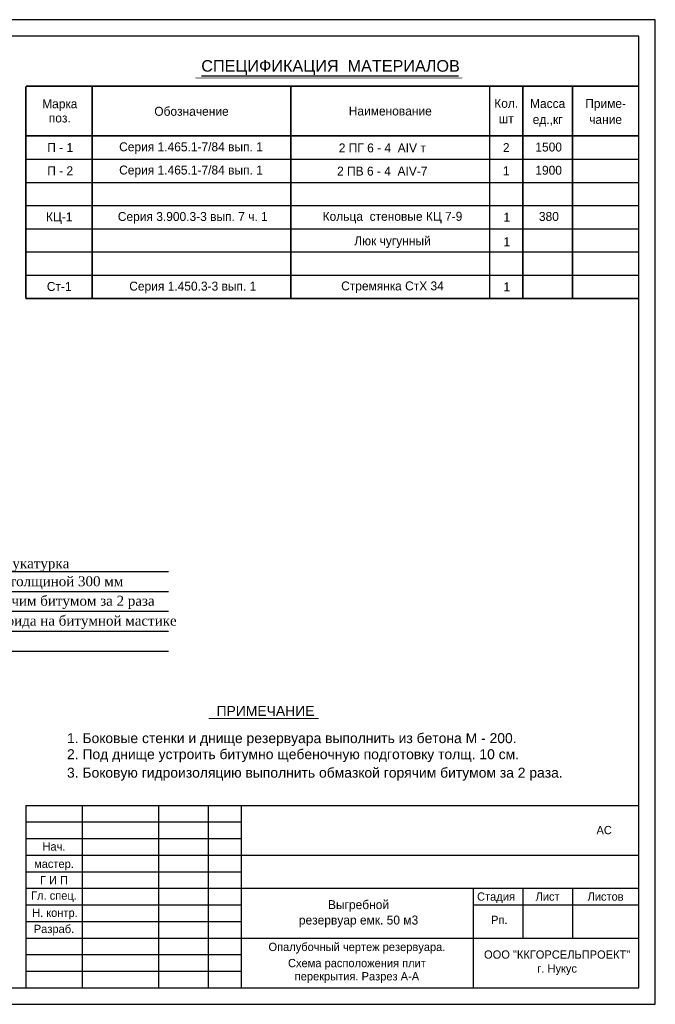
# Model space of a CAD drawing. Header units: millimetres. Extents: x -5733 to 3442, y -1003 to 2277.
# Tile 13 of 20: x 3250 to 3442, y -81 to 216. Entities that reach past the tile are written whole.
import ezdxf
from ezdxf.enums import TextEntityAlignment as Align

# ---------------------------------------------------------------- set-up
doc = ezdxf.new("R2010")
doc.units = ezdxf.units.MM
doc.styles.add('Arial_3', font='arial.ttf', dxfattribs={"height": 3})
doc.styles.add('style3', font='times.ttf', dxfattribs={"height": 2.5})
doc.styles.add('А2.5', font='GOTHIC.TTF', dxfattribs={"height": 2.5})
doc.styles.add('А2.7', font='arial.ttf', dxfattribs={"height": 2.7})
doc.styles.add('А3', font='GOTHIC.TTF', dxfattribs={"height": 3})

msp = doc.modelspace()

# ---------------------------------------------------------------- linework, layer by layer
for p, q in [((3304.928, 198.925), (3382.49, 198.925)), ((3251.883, 173.783), (3436.883, 173.783)), ((3251.883, 173.783), (3436.883, 173.783)), ((3251.883, 173.783), (3436.883, 173.783)), ((3251.883, 166.783), (3436.883, 166.783)), ((3251.883, 159.783), (3436.883, 159.783)), ((3251.883, 152.783), (3436.883, 152.783)), ((3251.883, 145.783), (3436.883, 145.783)), ((3251.883, 138.783), (3436.883, 138.783)), ((3251.883, 131.783), (3436.883, 131.783)), ((3162.241, 49.411), (3294.912, 49.411)), ((3219.27, 43.411), (3294.912, 43.411)), ((3219.27, 37.411), (3294.912, 37.411)), ((3219.27, 31.411), (3294.912, 31.411)), ((3219.27, 25.411), (3294.912, 25.411)), ((3251.883, -26.156), (3316.883, -26.156)), ((3251.883, -31.156), (3316.883, -31.156)), ((3251.883, -36.156), (3316.883, -36.156)), ((3251.883, -41.156), (3316.883, -41.156)), ((3251.883, -46.156), (3316.883, -46.156)), ((3251.883, -51.156), (3316.883, -51.156)), ((3251.883, -56.156), (3316.883, -56.156)), ((3251.883, -61.156), (3316.883, -61.156)), ((3251.883, -66.156), (3316.883, -66.156)), ((3251.883, -71.156), (3316.883, -71.156))]:
    msp.add_line(p, q)
at = {"lineweight": 30}
for p, q in [((3251.883, -21.156), (3436.883, -21.156)), ((3251.883, -21.156), (3251.883, -76.156)), ((3268.883, -21.156), (3268.883, -76.156)), ((3291.883, -21.156), (3291.883, -76.156)), ((3306.883, -21.156), (3306.883, -76.156)), ((3316.883, -21.156), (3316.883, -76.156)), ((3316.883, -36.156), (3436.883, -36.156)), ((3316.883, -46.156), (3436.883, -46.156)), ((3386.883, -46.156), (3386.883, -76.156)), ((3401.883, -46.156), (3401.883, -61.156)), ((3416.883, -46.156), (3416.883, -61.156)), ((3386.883, -51.156), (3436.883, -51.156)), ((3316.883, -61.156), (3436.883, -61.156))]:
    msp.add_line(p, q, dxfattribs=at)
msp.add_lwpolyline([(3021.887, -81.156), (3441.883, -81.156), (3441.883, 215.848), (3021.887, 215.848)], close=True)
msp.add_lwpolyline([(3041.887, -76.156), (3436.883, -76.156), (3436.883, 210.848), (3041.887, 210.848)], close=True, dxfattribs=at)
for points, const_width in [([(3251.883, 195.783), (3251.883, 131.783)], 0.5), ([(3436.883, 195.783), (3251.883, 195.783)], 0.5), ([(3271.883, 195.783), (3271.883, 131.783)], 0.5), ([(3303.064, 198.288), (3383.68, 198.288)], 0.2), ([(3331.883, 195.783), (3331.883, 131.783)], 0.5), ([(3391.883, 195.783), (3391.883, 180.783)], 0.5), ([(3401.883, 195.783), (3401.883, 180.783)], 0.5), ([(3416.883, 195.783), (3416.883, 131.783)], 0.5), ([(3436.883, 180.783), (3251.883, 180.783)], 0.5), ([(3391.883, 180.783), (3391.883, 131.783)], 0.5), ([(3401.883, 180.783), (3401.883, 131.783)], 0.5), ([(3436.883, 131.783), (3251.883, 131.783)], 0.5), ([(3307.059, 5.052), (3340.254, 5.052)], 0.3)]:
    msp.add_lwpolyline(points, dxfattribs=dict(const_width=const_width))

# ---------------------------------------------------------------- texts
for s, height, style, p in [('СПЕЦИФИКАЦИЯ  МАТЕРИАЛОВ', 3.5, 'Arial_3', (3343.861, 200.161)), ('Марка', 2.7, 'А3', (3262.131, 189.131)), ('Кол.', 2.7, 'А3', (3396.877, 189.268)), ('Масса', 2.7, 'А3', (3409.383, 189.219)), ('Приме-', 2.7, 'А3', (3426.883, 189.219)), ('поз.', 2.7, 'А3', (3262.131, 184.85)), ('шт', 2.7, 'А3', (3396.877, 184.632)), ('ед.,кг', 2.7, 'А3', (3409.383, 184.4)), ('чание', 2.7, 'А3', (3426.883, 184.4)), ('П - 1', 2.7, 'А3', (3262.247, 175.925)), ('Серия 1.465.1-7/84 вып. 1', 2.7, 'А3', (3301.732, 176.15)), ('2 ПГ 6 - 4  АIV т', 2.7, 'А3', (3359.469, 175.82)), ('2', 2.7, 'А3', (3396.886, 175.912)), ('1500', 2.7, 'А3', (3409.691, 176.082)), ('П - 2', 2.7, 'А3', (3262.247, 168.925)), ('Серия 1.465.1-7/84 вып. 1', 2.7, 'А3', (3301.732, 169.15)), ('2 ПВ 6 - 4  АIV-7', 2.7, 'А3', (3359.469, 168.82)), ('1', 2.7, 'А3', (3396.886, 168.912)), ('1900', 2.7, 'А3', (3409.691, 169.082)), ('КЦ-1', 2.7, 'А3', (3261.961, 155.028)), ('Серия 3.900.3-3 вып. 7 ч. 1', 2.7, 'А3', (3302.272, 155.132)), ('Кольца  стеновые КЦ 7-9', 2.7, 'А3', (3362.55, 155.185)), ('1', 2.7, 'А3', (3397.047, 154.92)), ('380', 2.7, 'А3', (3409.76, 155.142)), ('Люк чугунный', 2.7, 'А3', (3362.55, 147.783)), ('1', 2.7, 'А3', (3397.047, 147.518)), ('Ст-1', 2.7, 'А3', (3261.961, 134.028)), ('Серия 1.450.3-3 вып. 1', 2.7, 'А3', (3302.272, 134.132)), ('Стремянка СтХ 34', 2.7, 'А3', (3362.55, 134.185)), ('1', 2.7, 'А3', (3397.047, 133.92)), ('АС', 2.5, 'А2.5', (3426.443, -29.854)), ('Рп.', 2.5, 'А2.5', (3394.8, -56.952))]:
    msp.add_text(s, height=height, dxfattribs=dict(style=style)).set_placement(p, align=Align.CENTER)
for s, height, style, p in [('Обозначение', 2.7, 'А3', (3301.883, 188.283)), ('Наименование', 2.7, 'А3', (3361.883, 188.283)), ('Нач.', 2.5, 'А2.5', (3260.383, -33.562)), ('мастер.', 2.5, 'А2.5', (3260.383, -39.153)), ('Г И П', 2.5, 'А2.5', (3260.383, -43.724)), ('Гл. спец. ', 2.5, 'А2.5', (3260.84, -48.712)), ('Н. контр.', 2.5, 'А2.5', (3260.668, -53.909)), ('Разраб.', 2.5, 'А2.5', (3260.383, -58.716)), ('ООО "ККГОРСЕЛЬПРОЕКТ"', 2.5, 'А2.5', (3412.25, -66.141)), ('г. Нукус', 2.5, 'А2.5', (3412.25, -70.734))]:
    msp.add_text(s, height=height, dxfattribs=dict(style=style)).set_placement(p, align=Align.MIDDLE)
for s, style, p in [('Таркетная штукатурка', 'style3', (3221.457, 50.355)), ('Бетон М 200 толщиной 300 мм', 'style3', (3221.457, 44.953)), ('Обмазка горячим битумом за 2 раза', 'style3', (3221.457, 39.071)), ('2-слоя рубероида на битумной мастике', 'style3', (3221.457, 33.069)), ('ПРИМЕЧАНИЕ', 'А2.7', (3309.467, 5.834)), ('1. Боковые стенки и днище резервуара выполнить из бетона М - 200.', 'А2.7', (3264.313, -2.371)), ('2. Под днище устроить битумно щебеночную подготовку толщ. 10 см.', 'А2.7', (3264.313, -7.212)), ('3. Боковую гидроизоляцию выполнить обмазкой горячим битумом за 2 раза.  ', 'А2.7', (3264.313, -12.789))]:
    msp.add_text(s, height=3, dxfattribs=dict(style=style)).set_placement(p)
at = {"style": 'А2.5'}
for s, p in [('Стадия', (3388.08, -48.656)), ('Лист', (3405.722, -48.656)), ('Листов', (3421.408, -48.656))]:
    msp.add_text(s, height=2.5, dxfattribs=at).set_placement(p, align=Align.MIDDLE_LEFT)
at = {"lineweight": 18, "style": 'А2.5'}
for s, p in [('Выгребной', (3352.304, -52.442)), ('резервуар емк. 50 м3', (3352.304, -57.09))]:
    msp.add_text(s, height=2.7, dxfattribs=at).set_placement(p, align=Align.CENTER)
at = {"linetype": 'Continuous', "style": 'А2.5'}
for s, p in [('Опалубочный чертеж резервуара.', (3351.82, -65.095)), ('Схема расположения плит', (3351.82, -69.969)), ('перекрытия. Разрез А-А', (3351.82, -73.95))]:
    msp.add_text(s, height=2.5, dxfattribs=at).set_placement(p, align=Align.CENTER)

doc.saveas('drawing.dxf')
